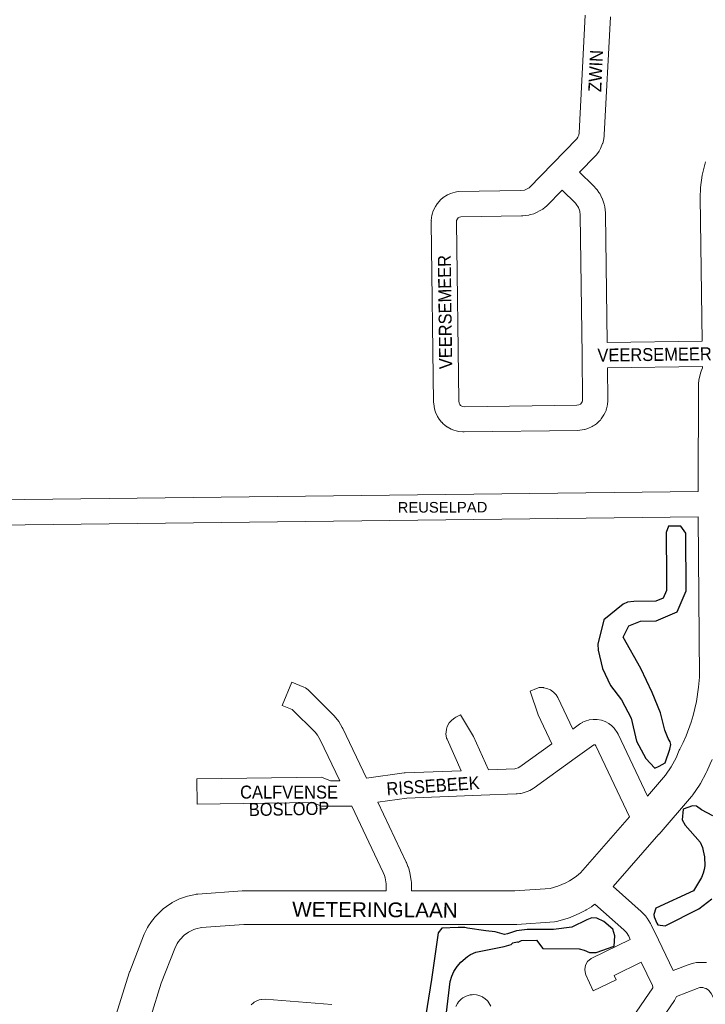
# Model space of a CAD drawing. Header units: metres. Extents: x 123817 to 142006, y 393105 to 406084.
# Tile 47 of 138: x 130597 to 131004, y 395393 to 395978. Entities that reach past the tile are written whole.
import ezdxf
from ezdxf.enums import TextEntityAlignment as Align

# ---------------------------------------------------------------- set-up
doc = ezdxf.new("R2010")
doc.units = ezdxf.units.M
doc.header["$MEASUREMENT"] = 0
doc.styles.add('Style-Arial', font='arial.ttf')

msp = doc.modelspace()

# ---------------------------------------------------------------- linework, layer by layer
at = {"color": 9, "linetype": 'Continuous', "lineweight": 0, "flags": 128}
for points in [[(131002.31, 395771.21), (131002.3, 395772.04), (130945.85, 395771.21), (130946.08, 395752.15), (130946.08, 395752.06), (130946.05, 395751.45), (130945.89, 395749.49), (130945.69, 395748.28), (130945.34, 395746.88), (130945.11, 395746.13), (130945.02, 395745.89), (130944.48, 395744.55), (130943.76, 395743.18), (130942.15, 395740.78), (130941.66, 395740.13), (130941.16, 395739.59), (130940.12, 395738.58), (130939.33, 395737.91), (130938.17, 395737.05), (130937.47, 395736.59), (130936.83, 395736.26), (130934.21, 395735.06), (130932.4, 395734.5), (130932.23, 395734.47), (130929.37, 395734.03), (130928.34, 395733.95), (130860.79, 395733.03), (130859.86, 395733.08), (130857.29, 395733.36), (130856.81, 395733.43), (130855.87, 395733.66), (130854.49, 395734.09), (130853.07, 395734.71), (130850.55, 395736.12), (130850.47, 395736.16), (130849.28, 395737.01), (130848.19, 395737.96), (130847.38, 395738.79), (130847.27, 395738.92), (130845.85, 395740.7), (130844.88, 395742.27), (130843.68, 395744.9), (130843.46, 395745.45), (130843.09, 395746.88), (130842.65, 395749.73), (130842.57, 395750.76), (130841.1, 395857.86), (130841.1, 395857.97), (130841.2, 395858.57), (130841.12, 395858.58), (130841.28, 395860.55), (130841.48, 395861.76), (130841.83, 395863.16), (130842.06, 395863.91), (130842.36, 395864.63), (130843.62, 395867.22), (130844.62, 395868.77), (130844.77, 395868.94), (130846.69, 395871.09), (130848.27, 395872.43), (130850.71, 395873.98), (130850.98, 395874.14), (130852.58, 395874.83), (130855.35, 395875.66), (130856.19, 395875.86), (130857.37, 395875.97), (130894.17, 395876.56), (130896.53, 395876.86), (130896.94, 395876.99), (130898.85, 395877.98), (130899.28, 395878.3), (130913.41, 395892.69), (130927.61, 395907.35), (130928.33, 395908.3), (130928.83, 395909.51), (130929.05, 395910.9), (130932.63, 395980.91)], [(130945.66, 395786.21), (130944.72, 395862.56), (130944.67, 395863.38), (130944.22, 395867.01), (130943.85, 395868.6), (130942.63, 395872.05), (130942.61, 395872.11), (130942.13, 395873.17), (130941.25, 395874.77), (130940.81, 395875.47), (130939.76, 395876.97), (130939.37, 395877.47), (130939.21, 395877.66), (130937.8, 395879.23), (130937.47, 395879.57), (130929.34, 395887.58), (130938.7, 395897.24), (130939.06, 395897.64), (130939.3, 395897.94), (130940.87, 395900.02), (130941.81, 395901.66), (130943.02, 395904.58), (130943.14, 395904.89), (130943.5, 395906.27), (130943.93, 395908.93), (130944.01, 395909.73), (130947.6, 395979.83)], [(131004.08, 395893.63), (131002.34, 395886.47), (131002.19, 395885.67), (131001.24, 395878.36), (131001.18, 395877.69), (131000.99, 395872.92), (131001.04, 395872.92), (131000.98, 395872.62), (131000.98, 395872.53), (131002.07, 395787.04), (130945.66, 395786.21)], [(130861.05, 395748.04), (130859.69, 395748.19), (130858.56, 395748.82), (130858.14, 395749.35), (130857.76, 395750.18), (130857.56, 395751.49), (130856.1, 395857.71), (130856.18, 395858.72), (130856.19, 395858.77), (130856.66, 395859.73), (130857.19, 395860.33), (130857.87, 395860.76), (130858.65, 395860.99), (130894.83, 395861.57), (130895.67, 395861.63), (130899.1, 395862.07), (130899.44, 395862.12), (130900.37, 395862.35), (130902.02, 395862.86), (130903.22, 395863.36), (130906.29, 395864.94), (130906.61, 395865.11), (130907.39, 395865.63), (130908.77, 395866.67), (130909.6, 395867.4), (130918.87, 395876.84), (130926.78, 395869.05), (130927.74, 395867.98), (130928.3, 395867.18), (130928.69, 395866.47), (130929.44, 395864.37), (130929.73, 395861.96), (130930.76, 395778.51), (130931.07, 395752.32), (130930.99, 395751.32), (130930.91, 395751.01), (130930.86, 395750.88), (130930.12, 395749.77), (130930.01, 395749.67), (130929.9, 395749.58), (130928.93, 395749.14), (130927.62, 395748.94), (130861.05, 395748.04)], [(130814.39, 395460.1), (130814.36, 395464.39), (130813.76, 395467.82), (130813.32, 395469.23), (130812.59, 395470.99), (130793.94, 395510.49), (130775.96, 395510.45), (130770.66, 395512.63), (130701.94, 395511.73), (130701.74, 395526.73), (130775.83, 395527.7), (130781.27, 395525.46), (130786.82, 395525.48), (130775.21, 395549.91), (130773.57, 395552.66), (130772.06, 395554.42), (130758.44, 395567.96), (130752.53, 395570.38), (130758.21, 395584.26), (130765.51, 395581.28), (130766.42, 395580.83), (130767.95, 395579.66), (130782.85, 395564.84), (130783.27, 395564.4), (130785.39, 395561.92), (130785.43, 395561.87), (130786.13, 395560.89), (130788.27, 395557.29), (130788.6, 395556.67), (130802.66, 395527.11), (130824.96, 395530.23), (130825.72, 395530.3), (130859.01, 395531.55), (130850.51, 395550.39), (130850.3, 395550.91), (130849.84, 395553.47), (130850.03, 395554.53), (130849.92, 395554.51), (130850.17, 395556.29), (130850.55, 395557.82), (130851.85, 395560.07), (130852.09, 395560.35), (130853.32, 395561.67), (130855.07, 395563.07), (130855.66, 395563.38), (130858.53, 395564.71), (130866.26, 395551.96), (130875.19, 395532.16), (130890.89, 395532.75), (130891.45, 395532.81), (130892.89, 395533.26), (130893.84, 395533.81), (130912.86, 395547.47), (130904.63, 395564.8), (130899.98, 395578.97), (130903.66, 395580.52), (130905.26, 395580.99), (130907.87, 395580.99), (130908.14, 395580.94), (130909.91, 395580.56), (130912.08, 395579.72), (130913.83, 395578.33), (130915.05, 395577.01), (130915.3, 395576.72), (130916.33, 395575.12), (130925.24, 395556.36), (130929.25, 395559.24), (130929.79, 395559.59), (130930.97, 395560.29), (130931.05, 395560.35), (130932.07, 395560.84), (130933.25, 395561.3), (130934.68, 395561.7), (130934.97, 395561.74), (130937.47, 395562.08), (130939.78, 395562.04), (130939.83, 395562.03), (130942.31, 395561.57), (130944.54, 395560.79), (130946.75, 395559.58), (130946.92, 395559.49), (130948.2, 395558.56), (130949.14, 395557.71), (130949.85, 395556.97), (130950.31, 395556.37), (130951.73, 395554.29), (130952.31, 395553.26), (130969.64, 395516.52)], [(130829.39, 395460.09), (130829.35, 395465.11), (130829.24, 395466.36), (130828.45, 395470.89), (130828.22, 395471.84), (130827.53, 395474.04), (130827.42, 395474.36), (130827.3, 395474.67), (130826.37, 395476.9), (130826.23, 395477.23), (130809.39, 395512.9), (130826.67, 395515.32), (130870.72, 395516.98), (130870.72, 395516.98), (130870.72, 395516.98), (130891.71, 395517.77), (130892.23, 395517.81), (130893.77, 395517.97), (130894.27, 395518.04), (130895.2, 395518.27), (130898.15, 395519.18), (130899.67, 395519.85), (130899.69, 395519.86), (130901.69, 395521.02), (130902.3, 395521.42), (130926.69, 395538.94), (130937.74, 395546.87), (130937.98, 395547.01), (130938.3, 395547.06), (130938.43, 395547.03), (130938.57, 395546.96), (130939, 395546.33), (130958.9, 395504.12)], [(130949.19, 395462.7), (130965.89, 395447.87), (130966.38, 395447.39), (130968.58, 395445.04), (130968.85, 395444.74), (130969.49, 395443.86), (130971.45, 395440.68), (130971.84, 395439.98), (130976.18, 395430.92), (130984.91, 395412.68), (130993.93, 395416.19), (130994.39, 395416.35), (130996.16, 395416.91), (130997.08, 395417.13), (130998.73, 395417.43), (130998.76, 395417.44), (131000.06, 395417.55), (131003.4, 395417.55), (131004.7, 395417.43)], [(130929.23, 395338.9), (130972.75, 395402.5), (130972.81, 395402.92), (130972.56, 395403.75), (130965.9, 395417.64), (130949.78, 395409.8), (130951.04, 395407.11), (130937.46, 395400.75), (130933.05, 395410.14), (130932.8, 395410.75), (130932.35, 395413.32), (130932.8, 395415.88), (130934.1, 395418.14), (130936.1, 395419.81), (130936.68, 395420.03), (130936.57, 395420.07), (130959.42, 395431.16), (130958.48, 395433.14), (130957.12, 395435.34), (130955.67, 395436.89), (130938.43, 395452.2)], [(130941.46, 395330.21), (130985.74, 395394.91), (130986.54, 395396.43), (130986.9, 395397.37), (130999.13, 395402.12), (131000.21, 395402.46), (131000.72, 395402.55), (131002.49, 395402.55), (131004.2, 395402.13), (131004.5, 395401.99), (131005.95, 395401), (131007.13, 395399.69), (131007.51, 395399.08), (131017.34, 395380.16)], [(130734.07, 395392.3), (130735.42, 395393.56), (130735.99, 395393.97), (130736.64, 395394.39), (130738.88, 395395.24), (130740.25, 395395.53), (130740.45, 395395.57), (130742.36, 395395.65), (130782.03, 395392.45)], [(130855.82, 395391.4), (130856.7, 395393.1), (130857.36, 395394.06), (130857.78, 395394.61), (130858.98, 395395.76), (130859.9, 395396.46), (130860.7, 395396.99), (130861.97, 395397.57), (130863.07, 395397.96), (130864.25, 395398.27), (130865.37, 395398.38), (130866.53, 395398.41), (130868.01, 395398.3), (130868.86, 395398.1), (130869.97, 395397.76), (130871.57, 395397.07), (130872.08, 395396.75), (130873.04, 395396.09), (130874.53, 395394.74), (130874.75, 395394.46), (130875.45, 395393.54), (130876.53, 395391.56)]]:
    msp.add_lwpolyline(points, dxfattribs=at)
at = {"color": 40, "linetype": 'Continuous', "lineweight": 0, "flags": 128}
for points in [[(130999.73, 395697.56), (130999.99, 395761.62), (131000, 395761.69), (131000.25, 395763.87), (131001.24, 395768.06), (131001.58, 395769.19), (131001.58, 395769.2), (131002.31, 395771.21), (131002.31, 395771.21)], [(130999.78, 395682.56), (131000.49, 395587.18), (131000.06, 395581.19), (130998.83, 395572.72), (130996.86, 395564.34), (130995.68, 395560.47), (130992.62, 395552.31), (130990.86, 395548.4), (130988.85, 395544.42), (130988.55, 395543.76), (130986.7, 395539.33), (130983.83, 395533.96), (130980.39, 395528.98), (130969.64, 395516.52)], [(131008.13, 395538.23), (131006.87, 395535.74), (131004.98, 395531.19), (131004.56, 395530.31), (131001.19, 395524.01), (131000.61, 395523.06), (130996.55, 395517.18), (130995.98, 395516.43), (130995.89, 395516.32), (130976.52, 395493.88), (130976.52, 395493.87), (130976.47, 395493.82), (130949.19, 395462.7)], [(130958.9, 395504.12), (130929.76, 395470.88), (130927.44, 395468.94), (130925.41, 395467.47), (130923.26, 395466.12), (130921.16, 395464.98), (130916.33, 395462.91), (130911.81, 395461.62), (130890.9, 395460.08), (130829.39, 395460.09)], [(130814.39, 395460.1), (130729.48, 395460.11), (130728.77, 395460.09), (130702.44, 395458.22), (130701.41, 395458.1), (130700.96, 395458.01), (130696.19, 395456.94), (130695.01, 395456.6), (130692.7, 395455.78), (130691.57, 395455.29), (130687.2, 395453.1), (130686.69, 395452.82), (130685.81, 395452.25), (130681.85, 395449.37), (130680.61, 395448.31), (130677.17, 395444.83), (130676.63, 395444.23), (130676.37, 395443.91), (130674.87, 395441.97), (130674.4, 395441.3), (130673.07, 395439.24), (130672.5, 395438.25), (130670.54, 395434.29), (130670.16, 395433.45), (130661.92, 395412.07), (130661.85, 395411.89), (130661.7, 395411.45), (130647.01, 395364.34)], [(130668.34, 395365.57), (130680.69, 395405.18), (130688.66, 395425.81), (130690.16, 395428.85), (130690.96, 395430.08), (130691.83, 395431.21), (130694.27, 395433.67), (130696.9, 395435.59), (130700, 395437.14), (130701.15, 395437.55), (130704.6, 395438.33), (130729.83, 395440.11), (130821.95, 395440.1), (130891.27, 395440.08), (130892, 395440.11), (130914.31, 395441.75), (130915.31, 395441.87), (130916.32, 395442.11), (130922.43, 395443.85), (130923.62, 395444.27), (130929.46, 395446.77), (130930.3, 395447.18), (130933.09, 395448.7), (130933.31, 395448.83), (130933.64, 395449.02), (130936.33, 395450.71), (130936.85, 395451.07), (130938.43, 395452.2)]]:
    msp.add_lwpolyline(points, dxfattribs=at)
at = {"color": 191, "linetype": 'Continuous', "lineweight": 0, "flags": 128}
for points in [[(129994.18, 395674.82), (130042.17, 395672.91), (130042.43, 395672.89), (130052.57, 395672.13), (130052.77, 395672.11), (130079.96, 395669.31), (130080.4, 395669.25), (130124.08, 395662.12), (130124.15, 395662.11), (130310.85, 395630.08), (130311.84, 395630.08), (130314.51, 395630.47), (130325.6, 395633.31), (130542.81, 395689.21), (130543.38, 395689.33), (130553.35, 395691.1), (130553.36, 395691.1), (130554, 395691.18), (130565.38, 395692.18), (130565.86, 395692.21), (130582.67, 395692.61), (130582.76, 395692.61), (130999.73, 395697.56)], [(130325.08, 395617.69), (130329.32, 395618.78), (130329.33, 395618.78), (130329.33, 395618.78), (130546.27, 395674.61), (130555.64, 395676.27), (130566.46, 395677.22), (130582.99, 395677.62), (130999.78, 395682.56)]]:
    msp.add_lwpolyline(points, dxfattribs=at)
at = {"flags": 128}
msp.add_lwpolyline([(130955.96, 395612.65), (130958.54, 395617.74), (130965.49, 395620.52), (130974.83, 395620.7), (130987.39, 395626.06), (130992.71, 395638.64), (130992.45, 395672.87), (130989.47, 395677), (130982.09, 395677.07), (130980.82, 395673.26), (130980.88, 395646.53), (130980.9, 395638.72), (130979.04, 395634.27), (130974.6, 395632.39), (130961.45, 395632.23), (130957.87, 395631.77), (130955.15, 395630.7), (130943.75, 395621.26), (130940.11, 395606.92), (130940.26, 395603.35), (130943.02, 395592.45), (130947.69, 395582.22), (130954.18, 395573.66), (130959.96, 395562.73), (130963.14, 395549.2), (130968.68, 395538.91), (130974.08, 395533.16), (130976.58, 395534.34), (130980.21, 395536.29), (130982.94, 395544.34), (130983.53, 395547.07), (130983.23, 395548.74), (130981.93, 395550.67), (130980.04, 395555.59), (130977.35, 395565.91), (130972.42, 395578.04), (130965.69, 395592.41), (130955.16, 395611.05)], close=True, dxfattribs=at)
for points in [[(131008.45, 395504.79), (131001.81, 395508.25), (130998.83, 395510.55), (130996.42, 395510.73), (130990.93, 395508.74), (130990.23, 395502.26), (130991.97, 395499.21), (131000.89, 395488.99), (131002.27, 395485.98), (131002.83, 395484), (131003.63, 395480.32), (131003.67, 395474.96), (131003.31, 395472.86), (131002.75, 395470.71), (131001.71, 395468.15), (130996.94, 395460.05), (130974.59, 395449.73), (130973.34, 395446.13), (130973.61, 395444.76), (130975.24, 395440.94), (130975.89, 395439.82), (130980.18, 395439.22), (131000.16, 395449.38), (131007.91, 395455.37)], [(130850.29, 395387.74), (130852.47, 395406.23), (130853.31, 395409.32), (130854.49, 395412.12), (130856.45, 395415.14), (130858.64, 395417.67), (130862.73, 395421.15), (130864.52, 395422.21), (130867.61, 395423.56), (130884.43, 395427.1), (130888.73, 395428.19), (130889.6, 395429.19), (130892.18, 395429.84), (130892.88, 395429.59), (130894.86, 395430.53), (130903.74, 395430.73), (130907.38, 395425.88), (130928.98, 395425.71), (130932.09, 395424.86), (130935.19, 395423.44), (130939.08, 395423.46), (130949.84, 395427.25), (130950.24, 395433.38), (130948.97, 395437.31), (130943.62, 395441.95), (130939.58, 395443.94), (130936.59, 395444.02), (130933.7, 395442.98), (130924.77, 395438.47), (130913.84, 395437.19), (130907.91, 395437.2), (130898.13, 395437.04), (130891.84, 395436.31), (130886.48, 395434.49), (130884.66, 395434.15), (130879.21, 395435.74), (130873.62, 395436.28), (130862.59, 395437.91), (130861.2, 395438.33), (130857.11, 395438.3), (130847.46, 395438), (130845.27, 395435.13), (130841.27, 395407.32), (130836.96, 395380.27)]]:
    msp.add_lwpolyline(points, dxfattribs=at)

# ---------------------------------------------------------------- texts
at = {"color": 8, "style": 'Style-Arial', "width": 0.909091}
for s, rotation, p in [('ZWIN', 87.44379, (130938.85, 395947.73)), ('VEERSEMEER', 90.7391, (130849.33, 395804.33)), ('VEERSEMEER', 0.7391, (130973.88, 395779.13)), ('RISSEBEEK', 3.93151, (130842.19, 395522.63)), ('BOSLOOP', 1.02779, (130756.63, 395508.86))]:
    msp.add_text(s, height=7.7, rotation=rotation, dxfattribs=at).set_placement(p, align=Align.MIDDLE_CENTER)
at = {"color": 8, "style": 'Style-Arial'}
msp.add_text('REUSELPAD', height=6.3, rotation=0.1375, dxfattribs=at).set_placement((130847.83, 395688.26), align=Align.MIDDLE_CENTER)
at = {"color": 8, "style": 'Style-Arial', "width": 0.909091}
msp.add_text('CALFVENSE', height=7.7, dxfattribs=at).set_placement((130756.63, 395518.86), align=Align.MIDDLE_CENTER)
at = {"style": 'Style-Arial'}
msp.add_text('WETERINGLAAN', height=8.8, rotation=359.63488, dxfattribs=at).set_placement((130807.7, 395448.9), align=Align.MIDDLE_CENTER)

doc.saveas('drawing.dxf')
